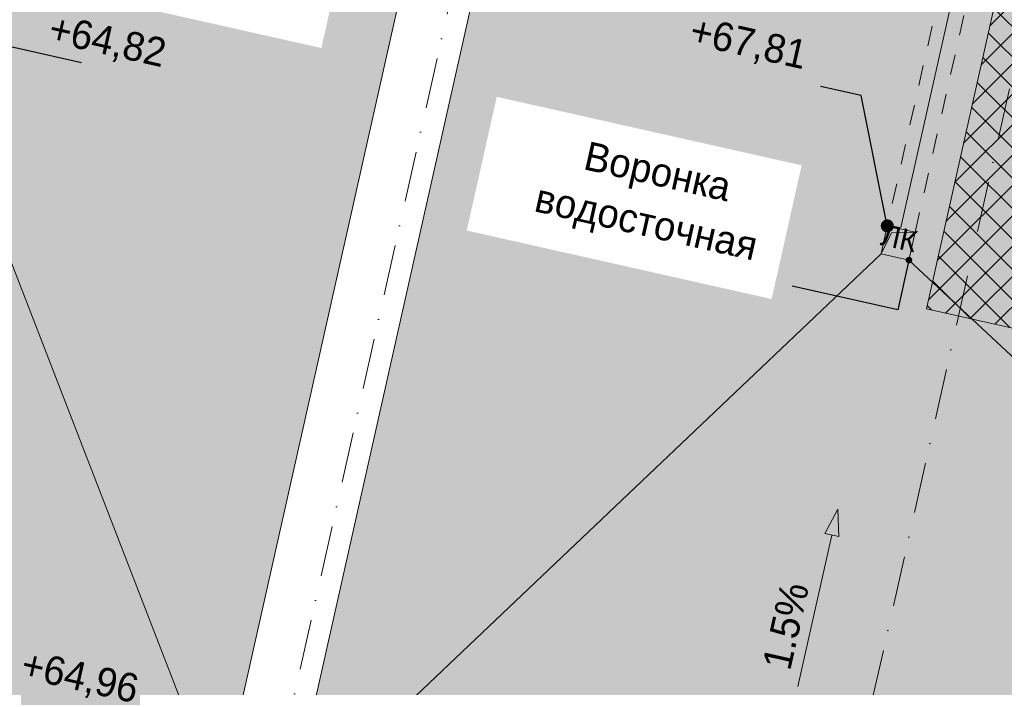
# Model space of a CAD drawing. Header units: millimetres. Extents: x -6990425 to -6520160, y 6117771 to 6220266.
# Tile 14 of 115: x -6938300 to -6931416, y 6133014 to 6137679. Entities that reach past the tile are written whole.
import ezdxf
from ezdxf.enums import TextEntityAlignment as Align

# ---------------------------------------------------------------- set-up
doc = ezdxf.new("R2010")
doc.units = ezdxf.units.MM
doc.header["$MEASUREMENT"] = 0
doc.set_wipeout_variables(frame=1)
for name, pattern in [('Wipeout_Contour', [1000, 0, -1000]), ('короткая штриховая', [282.222222, 141.111111, -141.111111]), ('Штрихпунктирная', [670.277762, 352.777767, -176.388884, 0, -141.111112])]:
    doc.linetypes.add(name, pattern=pattern)
for name, color, linetype, lineweight in [('0_Ном._пера__1', 7, 'Continuous', 0), ('HELP_размеры_Ном._пера__120', 7, 'Continuous', 0), ('АР-Разуклонка кровли_Ном._пера__120', 7, 'Continuous', 0), ('АР-Разуклонка кровли_Ном._пера__41', 7, 'Continuous', 20), ('АР-текст_наименование_Ном._пера__1', 7, 'Continuous', 0), ('АР-Чертеж-Оси_Осевые размеры.АР_Ном._пера__120', 7, 'Continuous', 0), ('ИОС-Шахты и отверстия.АР_Ном._пера__1', 7, 'Continuous', 0), ('ИОС-Шахты и отверстия.АР_Ном._пера__101', 252, 'Continuous', 0), ('Кровля_Ном._пера__1', 7, 'Continuous', 0), ('Кровля_Ном._пера__101', 252, 'Continuous', 0), ('Кровля_Ном._пера__120', 7, 'Continuous', 0)]:
    doc.layers.add(name, color=color, linetype=linetype, lineweight=lineweight)
for name, color, linetype in [('АР-Разуклонка кровли', 7, 'Continuous'), ('АР-Чертеж-Оси_Осевые размеры.АР', 7, 'Continuous'), ('АР-Чертеж-Размеры.АР', 7, 'Continuous'), ('ИОС-Шахты и отверстия.АР', 7, 'Continuous'), ('Кровля', 7, 'Continuous')]:
    doc.layers.add(name, color=color, linetype=linetype)
doc.styles.add('РЎР“Р•РќР•Р\xa0Р\x98Р\xa0_РЎРўР\x98Р›Р¬_2', font='GOTHIC.TTF')
doc.dimstyles.new('СГЕНЕРИР_СТИЛЬ__3', dxfattribs={"dimtxt": 150, "dimasz": 237.5, "dimexe": 0.18, "dimexo": 0.0625, "dimgap": 0, "dimtad": 1, "dimdec": 0, "dimzin": 0, "dimdsep": 46, "dimtxsty": 'РЎР“Р•РќР•Р\xa0Р\x98Р\xa0_РЎРўР\x98Р›Р¬_2', "dimblk": 'ARROWHEAD_6', "dimblk1": 'ARROWHEAD_6', "dimblk2": 'ARROWHEAD_6', "dimcen": 0.09, "dimse1": 1, "dimse2": 1, "dimclrd": 7, "dimclre": 7, "dimclrt": 7, "dimazin": 0, "dimtfac": 1, "dimtdec": 4, "dimtmove": 0, "dimatfit": 3, "dimfxl": 1, "dimtolj": 1, "dimtzin": 0, "dimarcsym": 0})
doc.dimstyles.new('СГЕНЕРИР_СТИЛЬ__7', dxfattribs={"dimtxt": 0.18, "dimasz": 91.2, "dimexe": 0.18, "dimexo": 0.0625, "dimgap": 0, "dimtad": 0, "dimtih": 1, "dimtoh": 1, "dimdec": 4, "dimzin": 0, "dimdsep": 46, "dimcen": 0.09, "dimadec": 0, "dimazin": 0, "dimtfac": 1, "dimtdec": 4, "dimtmove": 0, "dimatfit": 3, "dimldrblk": 'ARROWHEAD_11', "dimfxl": 1, "dimtolj": 1, "dimtzin": 0, "dimarcsym": 0})
doc.dimstyles.new('СГЕНЕРИР_СТИЛЬ__8', dxfattribs={"dimtxt": 0.18, "dimasz": 182.4, "dimexe": 0.18, "dimexo": 0.0625, "dimgap": 0, "dimtad": 0, "dimtih": 1, "dimtoh": 1, "dimdec": 4, "dimzin": 0, "dimdsep": 46, "dimcen": 0.09, "dimadec": 0, "dimazin": 0, "dimtfac": 1, "dimtdec": 4, "dimtmove": 0, "dimatfit": 3, "dimldrblk": 'ARROWHEAD_11', "dimfxl": 1, "dimtolj": 1, "dimtzin": 0, "dimarcsym": 0})

# ---------------------------------------------------------------- blocks, each defined once
blk = doc.blocks.new('Символ Проема в Полу 21[11]_5', base_point=(-7159649.2, 6136193.7))
at = {"layer": 'ИОС-Шахты и отверстия.АР_Ном._пера__101', "linetype": 'Continuous', "lineweight": 0}
blk.add_hatch(color=252, dxfattribs=at).paths.add_polyline_path([(-7159649.2, 6136193.7), (-7159844.3, 6136237.5), (-7159888.1, 6136042.4), (-7159813.7, 6136189.2)])
at = {"layer": 'ИОС-Шахты и отверстия.АР_Ном._пера__1', "color": 7, "linetype": 'Continuous', "lineweight": 0, "flags": 128}
for points in [[(-7159649.2, 6136193.7), (-7159844.3, 6136237.5), (-7159888.1, 6136042.4), (-7159813.7, 6136189.2)], [(-7159813.7, 6136189.2), (-7159888.1, 6136042.4), (-7159693, 6135998.5), (-7159649.2, 6136193.7)]]:
    blk.add_lwpolyline(points, close=True, dxfattribs=at)
at = {"layer": 'ИОС-Шахты и отверстия.АР_Ном._пера__1', "color": 7, "lineweight": 0, "insert": (-7159732.9, 6136024.5), "char_height": 150, "attachment_point": 8, "rotation": 347.34169, "style": 'РЎР“Р•РќР•Р\xa0Р\x98Р\xa0_РЎРўР\x98Р›Р¬_2'}
blk.add_mtext('\\A1;{\\pqc;\\pt0;\\fCentury Gothic|b0|i0|c204|p0;\\W1.000000;ЛК\\fCentury Gothic|b0|i0|c204|p0;\\W1.000000;\\A1{\\H.66x;\\S^  ;}\\fCentury Gothic|b0|i0|c204|p0;\\W1.000000;\\fCentury Gothic|b0|i0|c204|p0;\\W1.000000;\\A1{\\H.66x;\\S^  ;}\\fCentury Gothic|b0|i0|c204|p0;\\W1.000000;\\fCentury Gothic|b0|i0|c204|p0;\\W1.000000;\\A1{\\H.66x;\\S^  ;}}', dxfattribs=at)
blk = doc.blocks.new('Стена_20_5', base_point=(-7164270.3, 6132168.4))
at = {"layer": 'Кровля_Ном._пера__1', "color": 7, "linetype": 'Continuous', "lineweight": 0, "flags": 128}
for points in [[(-7161129.7, 6147292.7), (-7164514.2, 6132223.2)], [(-7164026.4, 6132113.6), (-7160641.8, 6147183.1)]]:
    blk.add_lwpolyline(points, dxfattribs=at)
blk = doc.blocks.new('Стандартный Маркер Сетки[17]_5', base_point=(-7160680.9, 6147693.7))
at = {"layer": 'АР-Чертеж-Оси_Осевые размеры.АР_Ном._пера__120', "color": 7, "linetype": 'Штрихпунктирная', "lineweight": 0}
blk.add_line((-7160787.5, 6147219.2), (-7165571.2, 6125919.8), dxfattribs=at)
at = {"layer": 'АР-Чертеж-Оси_Осевые размеры.АР_Ном._пера__120', "color": 7, "lineweight": 0, "style": 'РЎР“Р•РќР•Р\xa0Р\x98Р\xa0_РЎРўР\x98Р›Р¬_2'}
blk.add_attdef('AC_MarkerText_1', text='', height=350, rotation=347.34172, dxfattribs=at).set_placement((-7165717.5, 6125138.4), align=Align.TOP_CENTER)
blk = doc.blocks.new('Стандартный Маркер Сетки[18]_5', base_point=(-7156826.9, 6146828.2))
at = {"layer": 'АР-Чертеж-Оси_Осевые размеры.АР_Ном._пера__120', "color": 7, "linetype": 'Штрихпунктирная', "lineweight": 0}
blk.add_line((-7156933.5, 6146353.6), (-7161717.2, 6125054.2), dxfattribs=at)
at = {"layer": 'АР-Чертеж-Оси_Осевые размеры.АР_Ном._пера__120', "color": 7, "lineweight": 0, "style": 'РЎР“Р•РќР•Р\xa0Р\x98Р\xa0_РЎРўР\x98Р›Р¬_2'}
blk.add_attdef('AC_MarkerText_1', text='', height=350, rotation=347.34172, dxfattribs=at).set_placement((-7161863.5, 6124272.8), align=Align.TOP_CENTER)
blk = doc.blocks.new('Стандартный Маркер Сетки[27]_5', base_point=(-7160680.9, 6147693.7))
at = {"layer": 'АР-Чертеж-Оси_Осевые размеры.АР_Ном._пера__120', "color": 7, "linetype": 'Штрихпунктирная', "lineweight": 0}
blk.add_line((-7160787.5, 6147219.2), (-7165571.2, 6125919.8), dxfattribs=at)
at = {"layer": 'АР-Чертеж-Оси_Осевые размеры.АР_Ном._пера__120', "color": 7, "lineweight": 0, "style": 'РЎР“Р•РќР•Р\xa0Р\x98Р\xa0_РЎРўР\x98Р›Р¬_2'}
blk.add_attdef('AC_MarkerText_1', text='', height=350, rotation=347.34172, dxfattribs=at).set_placement((-7165717.5, 6125138.4), align=Align.TOP_CENTER)
blk = doc.blocks.new('Стандартный Маркер Сетки[28]_5', base_point=(-7156826.9, 6146828.2))
at = {"layer": 'АР-Чертеж-Оси_Осевые размеры.АР_Ном._пера__120', "color": 7, "linetype": 'Штрихпунктирная', "lineweight": 0}
blk.add_line((-7156933.5, 6146353.6), (-7161717.2, 6125054.2), dxfattribs=at)
at = {"layer": 'АР-Чертеж-Оси_Осевые размеры.АР_Ном._пера__120', "color": 7, "lineweight": 0, "style": 'РЎР“Р•РќР•Р\xa0Р\x98Р\xa0_РЎРўР\x98Р›Р¬_2'}
blk.add_attdef('AC_MarkerText_1', text='', height=350, rotation=347.34172, dxfattribs=at).set_placement((-7161863.5, 6124272.8), align=Align.TOP_CENTER)
blk = doc.blocks.new('Линия_5_5', base_point=(-7160468.8, 6133019.2))
at = {"layer": 'АР-Разуклонка кровли', "linetype": 'Continuous', "lineweight": 0, "true_color": 0x000000}
blk.add_hatch(color=18, dxfattribs=at).paths.add_polyline_path([(-7160190.3, 6134259.3), (-7160280, 6134088.2), (-7160182.4, 6134066.3)])
at = {"layer": 'АР-Разуклонка кровли_Ном._пера__120', "color": 7, "linetype": 'Continuous', "lineweight": 0}
for p, q in [((-7160190.3, 6134259.3), (-7160280, 6134088.2)), ((-7160190.3, 6134259.3), (-7160182.4, 6134066.3)), ((-7160468.8, 6133019.2), (-7160231.2, 6134077.2)), ((-7160182.4, 6134066.3), (-7160280, 6134088.2))]:
    blk.add_line(p, q, dxfattribs=at)
blk = doc.blocks.new('ARROWHEAD_6')
at = {"color": 0, "linetype": 'Continuous', "lineweight": 0}
for p, q in [((-0.5, -0.5), (0.5, 0.5)), ((0, 0), (-1, 0))]:
    blk.add_line(p, q, dxfattribs=at)
blk = doc.blocks.new('*D174', base_point=(-6566190.3, 6562677.8))
at = {"layer": 'Defpoints', "color": 0, "linetype": 'Continuous', "transparency": 16777216}
for p in [(-6931960.8, 6135658.4), (-6923770.4, 6135253.8), (-6926516.2, 6134435.6)]:
    blk.add_point(p, dxfattribs=at)
at = {"layer": 'АР-Чертеж-Размеры.АР', "color": 7, "linetype": 'Continuous', "lineweight": -2, "transparency": 16777216}
for p, q in [((-6926261.5, 6135569.9), (-6926317.6, 6135319.8)), ((-6926464.2, 6134667.3), (-6926411.1, 6134903.7))]:
    blk.add_line(p, q, dxfattribs=at)
at = {"layer": 'АР-Чертеж-Размеры.АР', "color": 7, "linetype": 'Continuous', "lineweight": -2, "transparency": 16777216, "xscale": 237.5, "yscale": 237.5, "zscale": 237.5}
for p, rotation in [((-6926209.4, 6135801.6), 77.34175371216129), ((-6926516.2, 6134435.6), 257.3417537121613)]:
    blk.add_blockref('ARROWHEAD_6', p, dxfattribs=dict(at, rotation=rotation))
at = {"layer": 'АР-Чертеж-Размеры.АР', "color": 7, "linetype": 'Continuous', "lineweight": 0, "transparency": 16777216, "insert": (-6926364.4, 6135111.7), "char_height": 150, "attachment_point": 5, "rotation": 77.34175, "style": 'РЎР“Р•РќР•Р\xa0Р\x98Р\xa0_РЎРўР\x98Р›Р¬_2'}
blk.add_mtext('\\A1;1400', dxfattribs=at)
blk = doc.blocks.new('ARROWHEAD_11')
at = {"color": 0, "linetype": 'Continuous', "lineweight": 0}
blk.add_line((0, 0), (-1, 0), dxfattribs=at)
at = {"color": 0, "linetype": 'Continuous', "lineweight": 0, "const_width": 0.25, "flags": 128}
blk.add_lwpolyline([(-0.125, 0, 1), (0.125, 0, 1)], format="xyb", close=True, dxfattribs=at)
blk = doc.blocks.new('Стандартный Маркер Сетки[57]_2', base_point=(-6933070.4, 6147693.7))
at = {"layer": 'АР-Чертеж-Оси_Осевые размеры.АР_Ном._пера__120', "color": 7, "linetype": 'Штрихпунктирная', "lineweight": 0}
blk.add_line((-6933177, 6147219.2), (-6937960.7, 6125919.8), dxfattribs=at)
at = {"layer": 'АР-Чертеж-Оси_Осевые размеры.АР_Ном._пера__120', "color": 7, "lineweight": 0, "style": 'РЎР“Р•РќР•Р\xa0Р\x98Р\xa0_РЎРўР\x98Р›Р¬_2'}
blk.add_attdef('AC_MarkerText_1', text='', height=350, rotation=347.34172, dxfattribs=at).set_placement((-6938107, 6125138.4), align=Align.TOP_CENTER)
blk = doc.blocks.new('Стандартный Маркер Сетки[68]_2', base_point=(-6933070.4, 6147693.7))
at = {"layer": 'АР-Чертеж-Оси_Осевые размеры.АР_Ном._пера__120', "color": 7, "linetype": 'Штрихпунктирная', "lineweight": 0}
blk.add_line((-6933177, 6147219.2), (-6937960.7, 6125919.8), dxfattribs=at)
at = {"layer": 'АР-Чертеж-Оси_Осевые размеры.АР_Ном._пера__120', "color": 7, "lineweight": 0, "style": 'РЎР“Р•РќР•Р\xa0Р\x98Р\xa0_РЎРўР\x98Р›Р¬_2'}
blk.add_attdef('AC_MarkerText_1', text='', height=350, rotation=347.34172, dxfattribs=at).set_placement((-6938107, 6125138.4), align=Align.TOP_CENTER)

msp = doc.modelspace()

# ---------------------------------------------------------------- hatches: boundary and pattern name
at = {"layer": 'Кровля_Ном._пера__101', "linetype": 'Continuous', "lineweight": 0}
h = msp.add_hatch(dxfattribs=at)
h.set_pattern_fill('ПЕСОК_0005', color=252, style=0, pattern_type=2)
h.set_pattern_definition([(122.3417, (-6922964.9, 6137514.64), (191.0468, 120.9696), [0, -150.75, 0, -226.125]), (57.3417, (-6923455.2, 6137624.75), (-190.3755, 122.0232), [0, -110.55, 0, -190.95])])
h.paths.add_polyline_path([(-6936415.8, 6132113.6), (-6933031.3, 6147183.1), (-6929636, 6146420.5), (-6930089.6, 6144400.9), (-6927026, 6143712.8), (-6927767.7, 6140410.1), (-6927767.8, 6140410.1), (-6929426.3, 6140782.6), (-6930336.8, 6136728.6), (-6918609, 6134094.6), (-6917627.2, 6138465.8), (-6918212.9, 6138597.3), (-6917681.5, 6140963.2), (-6917173.1, 6143226.9), (-6913874.6, 6142486.1), (-6913672, 6143388.1), (-6910491.1, 6142673.7), (-6913993.8, 6127077.7)])
at = {"layer": 'Кровля_Ном._пера__120', "linetype": 'Continuous', "lineweight": 0}
h = msp.add_hatch(dxfattribs=at)
h.set_pattern_fill('НЕМЕТАЛЛИЧЕСКИЕ_МАТЕРИАЛ_5C', style=0, pattern_type=2)
h.set_pattern_definition([(45, (-6929637.76, 6135484.77), (-106.066, 106.066), []), (135, (-6929637.76, 6135484.77), (106.066, 106.066), [])])
h.paths.add_polyline_path([(-6915790.2, 6140210.5), (-6917540, 6132419.6), (-6931960.8, 6135658.4), (-6930436.7, 6142444.4), (-6927461.1, 6141776.1), (-6927767.7, 6140410.2), (-6929426.3, 6140782.6), (-6930336.8, 6136728.6), (-6918609, 6134094.6), (-6917627.2, 6138465.8), (-6918212.8, 6138597.3), (-6917751.4, 6140651)])

# ---------------------------------------------------------------- linework, layer by layer
at = {"layer": 'АР-Разуклонка кровли_Ном._пера__120', "color": 7, "linetype": 'короткая штриховая', "lineweight": 0}
for p, q in [((-6931487.5, 6139560.4), (-6932233.8, 6136237.5)), ((-6932038.7, 6136193.7), (-6931292.3, 6139516.6))]:
    msp.add_line(p, q, dxfattribs=at)
at = {"layer": 'АР-Разуклонка кровли_Ном._пера__120', "color": 7, "linetype": 'Continuous', "lineweight": 0}
for points in [[(-6932138.1, 6136226), (-6931437.7, 6139344.2)], [(-6938964.5, 6137544.2), (-6936903.7, 6132223.2)], [(-6932277.6, 6136042.4), (-6936415.8, 6132113.6)], [(-6932082.5, 6135998.5), (-6925204.8, 6129595.7)]]:
    msp.add_lwpolyline(points, dxfattribs=at)
at = {"layer": 'Кровля_Ном._пера__120', "color": 7, "linetype": 'Continuous', "lineweight": 0, "flags": 128}
for points in [[(-6936415.8, 6132113.6), (-6933031.3, 6147183.1), (-6929636, 6146420.5), (-6930089.6, 6144400.9), (-6927026, 6143712.8), (-6927767.7, 6140410.1), (-6927767.8, 6140410.1), (-6929426.3, 6140782.6), (-6930336.8, 6136728.6), (-6918609, 6134094.6), (-6917627.2, 6138465.8), (-6918212.9, 6138597.3), (-6917681.5, 6140963.2), (-6917173.1, 6143226.9), (-6913874.6, 6142486.1), (-6913672, 6143388.1), (-6910491.1, 6142673.7), (-6913993.8, 6127077.7)], [(-6915790.2, 6140210.5), (-6917540, 6132419.6), (-6931960.8, 6135658.4), (-6930436.7, 6142444.4), (-6927461.1, 6141776.1), (-6927767.7, 6140410.2), (-6929426.3, 6140782.6), (-6930336.8, 6136728.6), (-6918609, 6134094.6), (-6917627.2, 6138465.8), (-6918212.8, 6138597.3), (-6917751.4, 6140651)]]:
    msp.add_lwpolyline(points, close=True, dxfattribs=at)

# ---------------------------------------------------------------- block references
at = {"layer": 'АР-Разуклонка кровли', "color": 7, "linetype": 'Continuous', "lineweight": 0}
msp.add_blockref('Линия_5_5', (-6932858.3, 6133019.2), dxfattribs=at)
at = {"layer": 'АР-Чертеж-Оси_Осевые размеры.АР', "color": 8, "linetype": 'Continuous', "lineweight": 15}
for name, p in [('Стандартный Маркер Сетки[17]_5', (-6933070.4, 6147693.7)), ('Стандартный Маркер Сетки[27]_5', (-6933070.4, 6147693.7)), ('Стандартный Маркер Сетки[18]_5', (-6929216.4, 6146828.2)), ('Стандартный Маркер Сетки[28]_5', (-6929216.4, 6146828.2))]:
    msp.add_blockref(name, p, dxfattribs=at)
at = {"layer": 'ИОС-Шахты и отверстия.АР', "color": 7, "linetype": 'Continuous', "lineweight": 0}
msp.add_blockref('Символ Проема в Полу 21[11]_5', (-6932038.7, 6136193.7), dxfattribs=at)
at = {"layer": 'Кровля', "color": 7, "lineweight": 0}
msp.add_blockref('Стена_20_5', (-6936659.8, 6132168.4), dxfattribs=at)

# ---------------------------------------------------------------- texts
at = {"layer": 'HELP_размеры_Ном._пера__120', "color": 7, "linetype": 'Continuous', "lineweight": 0, "insert": (-6937907.1, 6132956.6), "char_height": 200, "attachment_point": 8, "rotation": 347.34172, "style": 'РЎР“Р•РќР•Р\xa0Р\x98Р\xa0_РЎРўР\x98Р›Р¬_2'}
msp.add_mtext('\\A1;{\\pqc;\\fCentury Gothic|b0|i0|c204|p0;\\W1.000000;+64,96}', dxfattribs=at)
at = {"layer": 'АР-Разуклонка кровли_Ном._пера__120', "color": 7, "linetype": 'Continuous', "lineweight": 0, "insert": (-6933232.7, 6137385.8), "char_height": 200, "attachment_point": 8, "rotation": 347.34172, "style": 'РЎР“Р•РќР•Р\xa0Р\x98Р\xa0_РЎРўР\x98Р›Р¬_2'}
msp.add_mtext('\\A1;{\\pqc;\\fCentury Gothic|b0|i0|c204|p0;\\W1.000000;+67,81}', dxfattribs=at)
at = {"layer": 'АР-Разуклонка кровли_Ном._пера__41', "color": 7, "linetype": 'Continuous', "lineweight": 20, "insert": (-6932943.1, 6133442.2), "char_height": 200, "attachment_point": 5, "rotation": 77.34169, "style": 'РЎР“Р•РќР•Р\xa0Р\x98Р\xa0_РЎРўР\x98Р›Р¬_2'}
msp.add_mtext('\\A1;{\\pqc;\\fCentury Gothic|b0|i0|c204|p0;\\W1.000000;1.5%}', dxfattribs=at)

# ---------------------------------------------------------------- dimensions: what is measured, and where the dimension line sits
at = {"layer": 'АР-Чертеж-Размеры.АР', "color": 7, "linetype": 'Continuous', "lineweight": 0}
dim = msp.add_linear_dim(base=(-6926516.2, 6134435.6), p1=(-6923770.4, 6135253.8), p2=(-6931960.8, 6135658.4), angle=257.34175, dimstyle='СГЕНЕРИР_СТИЛЬ__3', dxfattribs=at)
dim.commit()
dim.dimension.update_dxf_attribs({"geometry": '*D174', "text_midpoint": (-6926364.4, 6135111.7), "dimtype": 160, "text_rotation": 77.34175})

# ---------------------------------------------------------------- next in the draw order: wipeouts: each hides what was drawn before it
at = {"color": 7, "linetype": 'Wipeout_Contour', "lineweight": 0, "ltscale": 37724161.82828923}
msp.add_wipeout([(-6934964, 6137139.7), (-6932832.6, 6136661), (-6933042.5, 6135726.6), (-6935173.9, 6136205.3)], dxfattribs=at).dxf.layer = 'АР-текст_наименование_Ном._пера__1'

# ---------------------------------------------------------------- next in the draw order: hatches: boundary and pattern name
at = {"layer": 'Кровля_Ном._пера__101', "linetype": 'Continuous', "lineweight": 0}
h = msp.add_hatch(dxfattribs=at)
h.set_pattern_fill('ПЕСОК_0002', color=252, style=0, pattern_type=2)
h.set_pattern_definition([(32.3417, (-6945630.73, 6142605.52), (-120.9696, 191.0468), [0, -150.75, 0, -226.125]), (97.3417, (-6945140.44, 6142495.4), (224.271, 28.8958), [0, -110.55, 0, -190.95])])
h.paths.add_polyline_path([(-6957949.6, 6136950), (-6936903.7, 6132223.2), (-6933738.3, 6146316.9), (-6936324, 6146897.7), (-6936558.5, 6145853.7), (-6940002.8, 6146627.3), (-6940744.5, 6143324.5), (-6940480.6, 6143265.3), (-6941424, 6139064.9), (-6950727.9, 6141154.5), (-6949424.2, 6146959.5), (-6948901.6, 6146842.1), (-6948627.6, 6148061.9), (-6949037.3, 6148153.9), (-6948543, 6150354.8), (-6952065.7, 6151146), (-6951886.1, 6151945.6), (-6954452.2, 6152522)])

# ---------------------------------------------------------------- next in the draw order: linework, layer by layer
at = {"layer": 'Кровля_Ном._пера__120', "color": 7, "linetype": 'Continuous', "lineweight": 0, "flags": 128}
msp.add_lwpolyline([(-6957949.6, 6136950), (-6936903.7, 6132223.2), (-6933738.3, 6146316.9), (-6936324, 6146897.7), (-6936558.5, 6145853.7), (-6940002.8, 6146627.3), (-6940744.5, 6143324.5), (-6940480.6, 6143265.3), (-6941424, 6139064.9), (-6950727.9, 6141154.5), (-6949424.2, 6146959.5), (-6948901.6, 6146842.1), (-6948627.6, 6148061.9), (-6949037.3, 6148153.9), (-6948543, 6150354.8), (-6952065.7, 6151146), (-6951886.1, 6151945.6), (-6954452.2, 6152522)], close=True, dxfattribs=at)

# ---------------------------------------------------------------- next in the draw order: block references
at = {"layer": 'АР-Чертеж-Оси_Осевые размеры.АР', "color": 8, "linetype": 'Continuous', "lineweight": 15}
for name in ['Стандартный Маркер Сетки[57]_2', 'Стандартный Маркер Сетки[68]_2']:
    msp.add_blockref(name, (-6933070.4, 6147693.7), dxfattribs=at)

# ---------------------------------------------------------------- next in the draw order: texts
at = {"layer": 'АР-текст_наименование_Ном._пера__1', "color": 7, "linetype": 'Continuous', "lineweight": 0, "insert": (-6933952.4, 6136111.9), "char_height": 200, "width": 1944.523, "attachment_point": 8, "rotation": 347.34172, "line_spacing_factor": 1.086227, "style": 'РЎР“Р•РќР•Р\xa0Р\x98Р\xa0_РЎРўР\x98Р›Р¬_2'}
msp.add_mtext('\\A1;{\\pqc;\\fCentury Gothic|b0|i0|c204|p0;\\W1.000000;Воронка водосточная}', dxfattribs=at)

# ---------------------------------------------------------------- next in the draw order: leaders
at = {"layer": 'АР-Разуклонка кровли_Ном._пера__120', "color": 7, "linetype": 'Continuous', "lineweight": 0, "annotation_type": 0, "has_hookline": 1, "hookline_direction": 1, "text_width": 784, "horizontal_direction": (0.975694, -0.219136, 0)}
msp.add_leader([(-6932233.8, 6136237.5), (-6932417.3, 6137148.6), (-6932700.1, 6137212.1)], dimstyle='СГЕНЕРИР_СТИЛЬ__8', dxfattribs=at)
at = {"layer": 'АР-текст_наименование_Ном._пера__1', "color": 7, "linetype": 'Continuous', "lineweight": 0, "annotation_type": 0, "has_hookline": 1, "hookline_direction": 1, "text_width": 1698.2, "horizontal_direction": (0.975694, -0.219136, 0)}
msp.add_leader([(-6932082.5, 6135998.5), (-6932160.4, 6135651.5), (-6932899.1, 6135817.4)], dimstyle='СГЕНЕРИР_СТИЛЬ__7', dxfattribs=at)

# ---------------------------------------------------------------- next in the draw order: wipeouts: each hides what was drawn before it
at = {"color": 7, "linetype": 'Wipeout_Contour', "lineweight": 0, "ltscale": 37051531.79661433}
msp.add_wipeout([(-6938063.4, 6138882.6), (-6935980.2, 6138414.8), (-6936190.1, 6137480.4), (-6938273.3, 6137948.3)], dxfattribs=at).dxf.layer = '0_Ном._пера__1'

# ---------------------------------------------------------------- next in the draw order: texts
at = {"layer": 'АР-Разуклонка кровли_Ном._пера__120', "color": 7, "linetype": 'Continuous', "lineweight": 0, "insert": (-6937312, 6137309.5), "char_height": 200, "attachment_point": 9, "rotation": 347.34172, "style": 'РЎР“Р•РќР•Р\xa0Р\x98Р\xa0_РЎРўР\x98Р›Р¬_2'}
msp.add_mtext('\\A1;{\\pqr;\\fCentury Gothic|b0|i0|c204|p0;\\W1.000000;+64,82}', dxfattribs=at)

# ---------------------------------------------------------------- next in the draw order: leaders
at = {"layer": '0_Ном._пера__1', "color": 7, "linetype": 'Continuous', "lineweight": 0, "annotation_type": 0, "has_hookline": 1, "hookline_direction": 0, "text_width": 1698.2, "horizontal_direction": (0.975694, -0.219136, 0)}
msp.add_leader([(-6938921.8, 6137734), (-6938818.6, 6138193.7), (-6937439.6, 6137884)], dimstyle='СГЕНЕРИР_СТИЛЬ__7', dxfattribs=at)
at = {"layer": 'АР-Разуклонка кровли_Ном._пера__120', "color": 7, "linetype": 'Continuous', "lineweight": 0, "annotation_type": 0, "has_hookline": 1, "hookline_direction": 0, "text_width": 837.3, "horizontal_direction": (0.975694, -0.219136, 0)}
msp.add_leader([(-6938964.5, 6137544.2), (-6938597.7, 6137544.2), (-6937867.6, 6137380.2)], dimstyle='СГЕНЕРИР_СТИЛЬ__8', dxfattribs=at)

doc.saveas('drawing.dxf')
